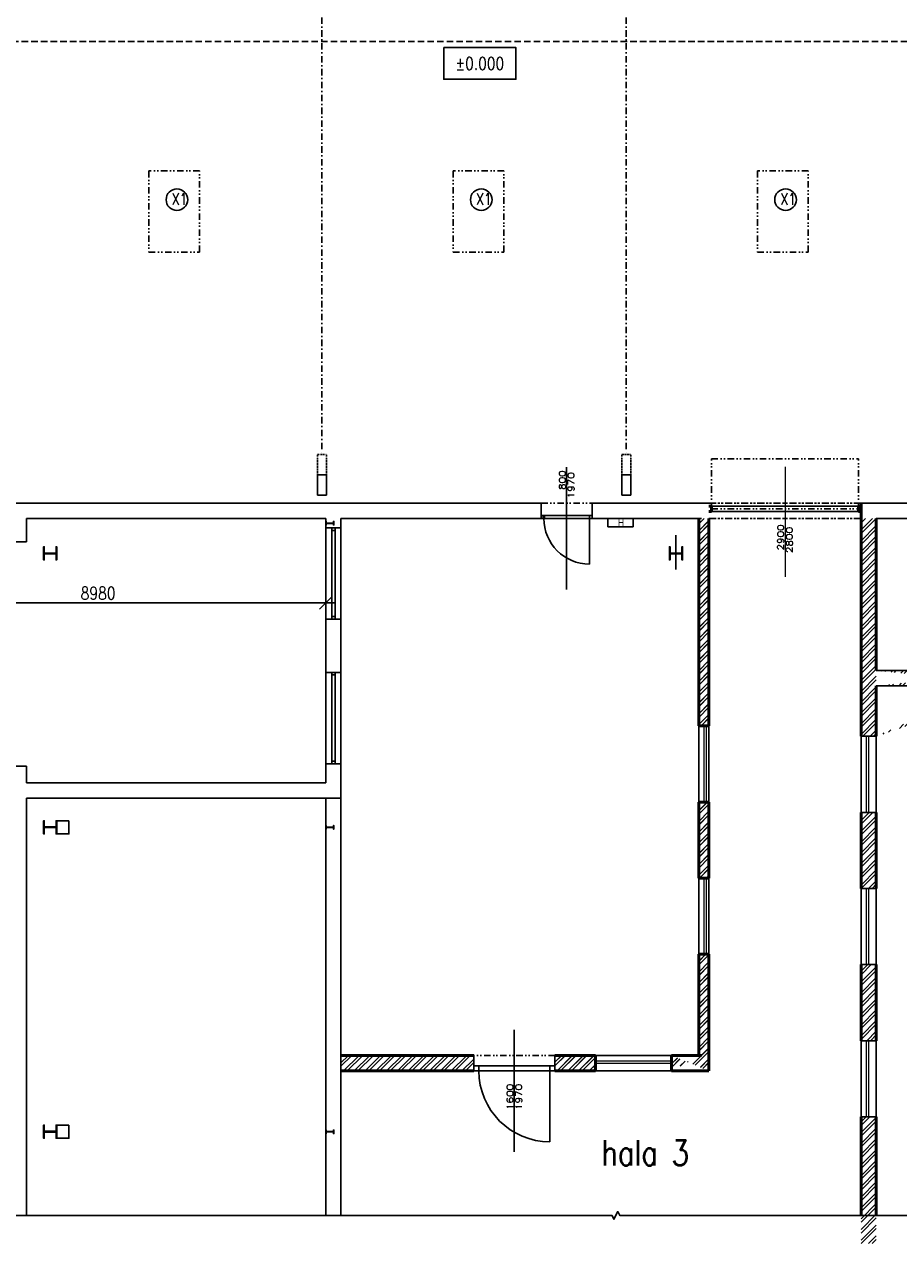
# Model space of a CAD drawing. Header units: millimetres. Extents: x -637441 to -130928, y -380379 to -53767.
# Tile 91 of 193: x -504066 to -486828, y -179882 to -155848. Entities that reach past the tile are written whole.
import ezdxf
from ezdxf.enums import TextEntityAlignment as Align

# ---------------------------------------------------------------- set-up
doc = ezdxf.new("R2010")
doc.units = ezdxf.units.MM
doc.header["$LTSCALE"] = 10
for name, pattern in [('ACAD_ISO03W100', [30, 12, -18]), ('ACAD_ISO10W100', [18.5, 12, -3, 0.5, -3]), ('DASHDOT', [25.4, 12.7, -6.35, 0, -6.35]), ('DASHED', [19.05, 12.7, -6.35]), ('DIVIDE', [31.75, 12.7, -6.35, 0, -6.35, 0, -6.35])]:
    doc.linetypes.add(name, pattern=pattern)
for name, color, linetype in [('CK_LEVEL_1', 7, 'Continuous'), ('CKDVERE_POPIS', 7, 'Continuous'), ('I', 3, 'Continuous'), ('Kóty', 7, 'Continuous'), ('NOVA_PRISTAVBA', 121, 'Continuous'), ('POPIS', 7, 'Continuous'), ('SLABE', 7, 'Continuous'), ('SLABĚ', 7, 'Continuous'), ('Výplně otvorů', 7, 'Continuous'), ('ZDIVO', 6, 'Continuous')]:
    doc.layers.add(name, color=color, linetype=linetype)
for name, color, linetype, lineweight in [('CKDVERE_', 7, 'Continuous', 25), ('CKDVERE_OSY', 1, 'Continuous', 18), ('CKDVERE_PRAH', 7, 'Continuous', 25), ('CKDVERE_ZARUBNE_LISOVANE', 7, 'Continuous', 25), ('CKDVERE_ZARUBNE_RAM', 5, 'Continuous', 50), ('CKKOTY', 7, 'Continuous', 25), ('CKOKNA', 1, 'Continuous', 18), ('CKSTENY_NADROVINOU', 7, 'DIVIDE', 25), ('CKSTENY_PODROVINOU', 7, 'Continuous', 25), ('CKSTENY_REZ', 6, 'Continuous', 50), ('CKSTENY_SRAF', 1, 'Continuous', 18), ('CKSYMBOLY', 7, 'Continuous', 25), ('CKTEXTY_MALE', 7, 'Continuous', 25), ('stěny', 6, 'Continuous', 50)]:
    doc.layers.add(name, color=color, linetype=linetype, lineweight=lineweight)
doc.styles.add('NARROW', font='txt')
doc.styles.get("Standard").update_dxf_attribs({"font": 'simplex.shx', "width": 0.8})
doc.dimstyles.new('menší', dxfattribs={"dimscale": 100, "dimtxt": 2.5, "dimasz": 2.5, "dimexe": 1.768, "dimexo": 5, "dimtad": 1, "dimrnd": 1, "dimtxsty": 'Standard', "dimblk1": 'OBLIQUE', "dimblk2": 'OBLIQUE', "dimsah": 1, "dimcen": 2.5, "dimdle": 1.8, "dimadec": 0, "dimazin": 0, "dimtfac": 1, "dimtix": 1, "dimtmove": 2, "dimatfit": 3, "dimfxl": 1, "dimarcsym": 0})
pattern_1 = [(45, (-258833.48, -23418.15), (-106.06602, 106.06602), []), (45, (-258762.77, -23418.15), (-106.06602, 106.06602), [])]
pattern_2 = [(45, (-258833.48, -23416.15), (-106.06602, 106.06602), []), (45, (-258762.77, -23416.15), (-106.06602, 106.06602), [])]

# ---------------------------------------------------------------- blocks, each defined once
blk = doc.blocks.new('ckheight')
at = {"color": 0, "linetype": 'ByBlock'}
blk.add_lwpolyline([(-28.45, 12.5), (-28.45, -12.5), (28.45, -12.5), (28.45, 12.5)], close=True, dxfattribs=at)
at = {"width": 0.8}
blk.add_attdef('VÝŠKA', text='', height=10, dxfattribs=at).set_placement((0, 0), align=Align.MIDDLE)
blk = doc.blocks.new('_OBLIQUE')
at = {"color": 0, "linetype": 'ByBlock'}
blk.add_line((-0.5, -0.5), (0.5, 0.5), dxfattribs=at)
blk = doc.blocks.new('*D1041')
at = {"layer": 'CKKOTY', "color": 0, "lineweight": -2}
for p, q in [((-497943, -167249), (-507283, -167249)), ((-507103, -167060), (-507103, -167073)), ((-498123, -167060), (-498123, -167073))]:
    blk.add_line(p, q, dxfattribs=at)
at = {"layer": 'DEFPOINTS', "color": 0}
for p in [(-507103, -167249), (-507103, -167560), (-498123, -167560)]:
    blk.add_point(p, dxfattribs=at)
at = {"layer": 'CKKOTY', "color": 0, "lineweight": -2, "xscale": 250, "yscale": 250, "zscale": 250, "rotation": 180}
blk.add_blockref('_OBLIQUE', (-507103, -167249), dxfattribs=at)
at = {"layer": 'CKKOTY', "color": 0, "lineweight": -2, "xscale": 250, "yscale": 250, "zscale": 250}
blk.add_blockref('_OBLIQUE', (-498123, -167249), dxfattribs=at)
at = {"layer": 'CKKOTY', "color": 0, "insert": (-502613, -167062), "char_height": 250, "attachment_point": 5}
blk.add_mtext('8980', dxfattribs=at)

msp = doc.modelspace()

# ---------------------------------------------------------------- hatches: boundary and pattern name
at = {"layer": 'CKSTENY_SRAF'}
h = msp.add_hatch(dxfattribs=at)
h.set_pattern_fill('ZDIVO-OBECNE', color=256, scale=50, style=0)
h.set_pattern_definition(pattern_2)
h.paths.add_polyline_path([(-490768.221, -165585.266), (-490568.221, -165585.266), (-490568.221, -169675.381), (-490768.221, -169675.381)])
h.paths.add_polyline_path([(-490768.221, -171175.381), (-490568.221, -171175.381), (-490568.221, -172675.381), (-490768.221, -172675.381)])
edge = h.paths.add_edge_path()
edge.add_line((-490768.221, -174175.381), (-490568.221, -174175.381))
edge.add_line((-490568.221, -174175.381), (-490568.221, -176473.381))
edge.add_line((-490768.221, -174175.381), (-490768.221, -176173.381))
edge.add_line((-491305.077, -176175.381), (-491305.077, -176475.381))
edge.add_line((-490768.221, -176175.381), (-491305.077, -176175.381))
edge.add_line((-490568.221, -176475.381), (-491305.077, -176475.381))
h = msp.add_hatch(dxfattribs=at)
h.set_pattern_fill('ZDIVO-OBECNE', color=256, scale=50, style=0)
h.set_pattern_definition(pattern_1)
h.paths.add_polyline_path([(-490768.221, -165587.266), (-490568.221, -165587.266), (-490568.221, -169677.381), (-490768.221, -169677.381)])
h.paths.add_polyline_path([(-490768.221, -171177.381), (-490568.221, -171177.381), (-490568.221, -172677.381), (-490768.221, -172677.381)])
edge = h.paths.add_edge_path()
edge.add_line((-490768.221, -174177.381), (-490568.221, -174177.381))
edge.add_line((-490568.221, -174177.381), (-490568.221, -176475.381))
edge.add_line((-490768.221, -174177.381), (-490768.221, -176175.381))
edge.add_line((-491305.077, -176177.381), (-491305.077, -176477.381))
edge.add_line((-490768.221, -176177.381), (-491305.077, -176177.381))
edge.add_line((-490568.221, -176477.381), (-491305.077, -176477.381))
h = msp.add_hatch(dxfattribs=at)
h.set_pattern_fill('ZDIVO-OBECNE', color=256, scale=50, style=0)
h.set_pattern_definition(pattern_1)
h.paths.add_polyline_path([(-487568.221, -171382.136), (-487268.221, -171382.136), (-487268.221, -172882.136), (-487568.221, -172882.136)])
h.paths.add_polyline_path([(-487568.221, -174382.136), (-487268.221, -174382.136), (-487268.221, -175882.136), (-487568.221, -175882.136)])
h.paths.add_polyline_path([(-487568.221, -177382.136), (-487268.221, -177382.136), (-487268.221, -179882.136), (-487568.221, -179882.136)])
edge = h.paths.add_edge_path()
edge.add_line((-487268.221, -165587.266), (-487568.221, -165587.266))
edge.add_line((-487568.221, -165587.266), (-487568.221, -169882.136))
edge.add_line((-487268.221, -165587.266), (-487268.221, -168585.729))
edge.add_line((-487268.221, -168886.109), (-487268.221, -169882.136))
edge.add_line((-484343.32, -168585.932), (-487268.221, -168585.729))
edge.add_line((-484343.341, -168885.429), (-487268.221, -168886.109))
edge.add_line((-487568.221, -169882.136), (-487268.221, -169882.136))
edge.add_line((-484343.341, -168885.932), (-484343.32, -168585.932))
h = msp.add_hatch(dxfattribs=at)
h.set_pattern_fill('ZDIVO-OBECNE', color=256, scale=50, style=0)
h.set_pattern_definition([(45, (-263098.08, -77143.3), (-106.06602, 106.06602), []), (45, (-263027.37, -77143.3), (-106.06602, 106.06602), [])])
h.paths.add_polyline_path([(-495205.077, -176477.381), (-497823.421, -176477.381), (-497823.421, -176177.381), (-495205.077, -176177.381)])
h = msp.add_hatch(dxfattribs=at)
h.set_pattern_fill('ZDIVO-OBECNE', color=256, scale=50, style=0)
h.set_pattern_definition(pattern_2)
h.paths.add_polyline_path([(-492805.077, -176175.381), (-492805.077, -176475.381), (-493605.077, -176475.381), (-493605.077, -176175.381)])
h = msp.add_hatch(dxfattribs=at)
h.set_pattern_fill('ZDIVO-OBECNE', color=256, scale=50, style=0)
h.set_pattern_definition(pattern_1)
h.paths.add_polyline_path([(-492805.077, -176177.381), (-492805.077, -176477.381), (-493605.077, -176477.381), (-493605.077, -176177.381)])

# ---------------------------------------------------------------- linework, layer by layer
at = {"layer": 'CK_LEVEL_1', "color": 7, "linetype": 'Continuous'}
for p, q in [((-492923.358, -165587.266), (-492923.358, -166487.266)), ((-493605.077, -176375.381), (-495205.077, -176375.381)), ((-493705.077, -176375.381), (-493705.077, -177875.381)), ((-493705.077, -176475.381), (-495205.077, -176475.381))]:
    msp.add_line(p, q, dxfattribs=at)
at = {"layer": 'CK_LEVEL_1', "color": 6, "linetype": 'Continuous'}
for p, q in [((-484343.32, -168585.932), (-487268.221, -168585.729)), ((-484343.341, -168885.429), (-487268.221, -168886.109)), ((-495205.077, -176475.381), (-495205.077, -176175.381)), ((-493605.077, -176475.381), (-493605.077, -176175.381))]:
    msp.add_line(p, q, dxfattribs=at)
at = {"layer": 'CK_LEVEL_1', "color": 7, "linetype": 'Continuous'}
for centre, radius in [((-492923.358, -165587.266), 900), ((-493705.077, -176475.381), 1400)]:
    msp.add_arc(centre, radius, 180, 270, dxfattribs=at)
at = {"layer": 'CKDVERE_', "linetype": 'DIVIDE'}
for p, q in [((-490518.221, -165397.266), (-490518.221, -164412.266)), ((-490518.221, -164412.266), (-487618.221, -164412.266)), ((-487618.221, -165397.266), (-487618.221, -164412.266)), ((-490518.221, -165397.266), (-487618.221, -165397.266))]:
    msp.add_line(p, q, dxfattribs=at)
at = {"layer": 'CKDVERE_OSY'}
msp.add_line((-489068.221, -164572.266), (-489068.221, -166738.573), dxfattribs=at)
at = {"layer": 'CKDVERE_PRAH'}
for p, q in [((-490518.221, -165347.266), (-487618.221, -165347.266)), ((-490518.221, -165447.266), (-487618.221, -165447.266))]:
    msp.add_line(p, q, dxfattribs=at)
at = {"layer": 'CKDVERE_ZARUBNE_LISOVANE', "linetype": 'DASHDOT'}
for p, q in [((-498198.358, -148087.266), (-498198.358, -164327.266)), ((-492198.358, -148087.266), (-492198.358, -164327.266))]:
    msp.add_line(p, q, dxfattribs=at)
at = {"layer": 'CKDVERE_ZARUBNE_LISOVANE', "linetype": 'DASHED'}
msp.add_line((-462273.358, -156187.266), (-522123.358, -156187.266), dxfattribs=at)
at = {"layer": 'CKDVERE_ZARUBNE_LISOVANE', "linetype": 'DIVIDE'}
for points in [[(-501610.858, -160337.266), (-500610.858, -160337.266), (-500610.858, -158737.266), (-501610.858, -158737.266)], [(-501610.858, -160337.266), (-500610.858, -160337.266), (-500610.858, -158737.266), (-501610.858, -158737.266)], [(-495610.858, -160337.266), (-494610.858, -160337.266), (-494610.858, -158737.266), (-495610.858, -158737.266)], [(-489610.858, -160337.266), (-488610.858, -160337.266), (-488610.858, -158737.266), (-489610.858, -158737.266)]]:
    msp.add_lwpolyline(points, close=True, dxfattribs=at)
at = {"layer": 'CKDVERE_ZARUBNE_RAM'}
for p, q in [((-490518.221, -165347.266), (-490568.221, -165347.266)), ((-490518.221, -165447.266), (-490518.221, -165347.266)), ((-487618.221, -165447.266), (-487618.221, -165347.266)), ((-487618.221, -165347.266), (-487568.221, -165347.266)), ((-490568.221, -165447.266), (-490518.221, -165447.266)), ((-487568.221, -165447.266), (-487618.221, -165447.266))]:
    msp.add_line(p, q, dxfattribs=at)
at = {"layer": 'CKKOTY', "color": 6}
for p, q in [((-487568.221, -169882.136), (-487268.221, -169882.136)), ((-487568.221, -171382.136), (-487268.221, -171382.136)), ((-487568.221, -172882.136), (-487268.221, -172882.136)), ((-487568.221, -174382.136), (-487268.221, -174382.136)), ((-487568.221, -175882.136), (-487268.221, -175882.136)), ((-487568.221, -177382.136), (-487268.221, -177382.136))]:
    msp.add_line(p, q, dxfattribs=at)
at = {"layer": 'CKKOTY', "linetype": 'DIVIDE'}
msp.add_line((-493605.077, -176175.381), (-495205.077, -176175.381), dxfattribs=at)
at = {"layer": 'CKOKNA'}
for p, q in [((-490663.221, -171177.381), (-490663.221, -169677.381)), ((-490618.221, -171177.381), (-490618.221, -169677.381)), ((-487463.221, -171382.136), (-487463.221, -169882.136)), ((-487418.221, -171382.136), (-487418.221, -169882.136)), ((-490663.221, -174177.381), (-490663.221, -172677.381)), ((-490618.221, -174177.381), (-490618.221, -172677.381)), ((-487463.221, -174382.136), (-487463.221, -172882.136)), ((-487418.221, -174382.136), (-487418.221, -172882.136)), ((-487463.221, -177382.136), (-487463.221, -175882.136)), ((-487418.221, -177382.136), (-487418.221, -175882.136)), ((-492805.077, -176280.381), (-491305.077, -176280.381)), ((-492805.077, -176325.381), (-491305.077, -176325.381))]:
    msp.add_line(p, q, dxfattribs=at)
at = {"layer": 'CKSTENY_NADROVINOU'}
for p, q in [((-487568.221, -165287.266), (-490568.221, -165287.266)), ((-487568.221, -165587.266), (-490568.221, -165587.266))]:
    msp.add_line(p, q, dxfattribs=at)
at = {"layer": 'CKSTENY_PODROVINOU'}
for p, q in [((-490768.221, -171177.381), (-490768.221, -169677.381)), ((-490568.221, -171177.381), (-490568.221, -169677.381)), ((-487568.221, -171382.136), (-487568.221, -169882.136)), ((-487268.221, -171382.136), (-487268.221, -169882.136)), ((-490768.221, -174177.381), (-490768.221, -172677.381)), ((-490568.221, -174177.381), (-490568.221, -172677.381)), ((-487568.221, -174382.136), (-487568.221, -172882.136)), ((-487268.221, -174382.136), (-487268.221, -172882.136)), ((-487568.221, -177382.136), (-487568.221, -175882.136)), ((-487268.221, -177382.136), (-487268.221, -175882.136)), ((-492805.077, -176175.381), (-491305.077, -176175.381)), ((-492805.077, -176475.381), (-491305.077, -176475.381))]:
    msp.add_line(p, q, dxfattribs=at)
at = {"layer": 'CKSTENY_REZ', "linetype": 'Continuous'}
for p, q in [((-487568.221, -165287.266), (-487568.221, -169882.136)), ((-487568.221, -165287.266), (-487568.221, -165587.266)), ((-487268.221, -165587.266), (-487268.221, -168585.729)), ((-487268.221, -168886.109), (-487268.221, -169882.136)), ((-487568.221, -171382.136), (-487568.221, -172882.136)), ((-487268.221, -171382.136), (-487268.221, -172882.136)), ((-487568.221, -174382.136), (-487568.221, -175882.136)), ((-487268.221, -174382.136), (-487268.221, -175882.136)), ((-495205.077, -176175.381), (-497823.421, -176175.381)), ((-492805.077, -176175.381), (-493605.077, -176175.381)), ((-490718.221, -176175.381), (-491305.077, -176175.381)), ((-495205.077, -176475.381), (-497823.421, -176475.381)), ((-492805.077, -176475.381), (-493605.077, -176475.381)), ((-490568.221, -176475.381), (-491305.077, -176475.381)), ((-487568.221, -177382.136), (-487568.221, -179327.266)), ((-487268.221, -177382.136), (-487268.221, -179327.266))]:
    msp.add_line(p, q, dxfattribs=at)
at = {"layer": 'CKSTENY_REZ'}
for p, q in [((-490768.221, -165587.266), (-490768.221, -169677.381)), ((-490568.221, -165587.266), (-490568.221, -169677.381)), ((-490768.221, -169677.381), (-490568.221, -169677.381)), ((-490768.221, -171177.381), (-490768.221, -172677.381)), ((-490768.221, -171177.381), (-490568.221, -171177.381)), ((-490568.221, -171177.381), (-490568.221, -172677.381)), ((-490768.221, -172677.381), (-490568.221, -172677.381)), ((-490768.221, -174177.381), (-490768.221, -176175.381)), ((-490768.221, -174177.381), (-490568.221, -174177.381)), ((-490568.221, -174177.381), (-490568.221, -176475.381)), ((-492805.077, -176175.381), (-492805.077, -176475.381)), ((-491305.077, -176175.381), (-491305.077, -176475.381)), ((-490568.221, -176475.381), (-491305.077, -176475.381))]:
    msp.add_line(p, q, dxfattribs=at)
at = {"layer": 'CKSYMBOLY', "color": 7}
msp.add_lwpolyline([(-461440.719, -179327.266), (-492327.777, -179327.266), (-492365.277, -179252.266), (-492440.277, -179402.266), (-492477.777, -179327.266), (-522877.777, -179327.266)], dxfattribs=at)
at = {"layer": 'CKTEXTY_MALE'}
for p, q in [((-495105.077, -176475.381), (-495105.077, -176375.381)), ((-493705.077, -176475.381), (-493605.077, -176475.381))]:
    msp.add_line(p, q, dxfattribs=at)
for centre in [(-501057.886, -159303.671), (-495057.886, -159303.671), (-489057.886, -159303.671)]:
    msp.add_circle(centre, 212.778, dxfattribs=at)
at = {"layer": 'I'}
for points in [[(-498123.296, -165646.899), (-498114.725, -165646.899), (-498111.868, -165678.326), (-497974.732, -165678.326), (-497971.875, -165646.899), (-497963.304, -165646.899), (-497963.304, -165715.467), (-497971.875, -165715.467), (-497974.732, -165684.04), (-498111.868, -165684.04), (-498114.725, -165715.467), (-498123.296, -165715.467), (-498123.296, -165646.899)], [(-503688.358, -166145.657), (-503688.358, -166405.657), (-503674.358, -166405.657), (-503674.358, -166282.657), (-503558.358, -166282.657)], [(-503688.358, -166405.657), (-503688.358, -166145.657), (-503674.358, -166145.657), (-503674.358, -166268.657), (-503558.358, -166268.657)], [(-503428.358, -166145.657), (-503428.358, -166405.657), (-503442.358, -166405.657), (-503442.358, -166282.657), (-503558.358, -166282.657)], [(-503428.358, -166405.657), (-503428.358, -166145.657), (-503442.358, -166145.657), (-503442.358, -166268.657), (-503558.358, -166268.657)], [(-491348.358, -166405.657), (-491348.358, -166145.657), (-491334.358, -166145.657), (-491334.358, -166268.657), (-491218.358, -166268.657)], [(-491348.358, -166145.657), (-491348.358, -166405.657), (-491334.358, -166405.657), (-491334.358, -166282.657), (-491218.358, -166282.657)], [(-491088.358, -166405.657), (-491088.358, -166145.657), (-491102.358, -166145.657), (-491102.358, -166268.657), (-491218.358, -166268.657)], [(-491088.358, -166145.657), (-491088.358, -166405.657), (-491102.358, -166405.657), (-491102.358, -166282.657), (-491218.358, -166282.657)], [(-503688.358, -171805.488), (-503688.358, -171545.488), (-503674.358, -171545.488), (-503674.358, -171668.488), (-503558.358, -171668.488)], [(-503688.358, -171545.488), (-503688.358, -171805.488), (-503674.358, -171805.488), (-503674.358, -171682.488), (-503558.358, -171682.488)], [(-503428.358, -171805.488), (-503428.358, -171545.488), (-503442.358, -171545.488), (-503442.358, -171668.488), (-503558.358, -171668.488)], [(-503428.358, -171545.488), (-503428.358, -171805.488), (-503442.358, -171805.488), (-503442.358, -171682.488), (-503558.358, -171682.488)], [(-498123.332, -171642.982), (-498114.761, -171642.982), (-498111.904, -171674.409), (-497974.768, -171674.409), (-497971.911, -171642.982), (-497963.34, -171642.982), (-497963.34, -171711.55), (-497971.911, -171711.55), (-497974.768, -171680.123), (-498111.904, -171680.123), (-498114.761, -171711.55), (-498123.332, -171711.55), (-498123.332, -171642.982)], [(-503688.358, -177805.488), (-503688.358, -177545.488), (-503674.358, -177545.488), (-503674.358, -177668.488), (-503558.358, -177668.488)], [(-503688.358, -177545.488), (-503688.358, -177805.488), (-503674.358, -177805.488), (-503674.358, -177682.488), (-503558.358, -177682.488)], [(-503428.358, -177805.488), (-503428.358, -177545.488), (-503442.358, -177545.488), (-503442.358, -177668.488), (-503558.358, -177668.488)], [(-503428.358, -177545.488), (-503428.358, -177805.488), (-503442.358, -177805.488), (-503442.358, -177682.488), (-503558.358, -177682.488)], [(-498123.358, -177642.982), (-498114.787, -177642.982), (-498111.93, -177674.409), (-497974.794, -177674.409), (-497971.937, -177642.982), (-497963.366, -177642.982), (-497963.366, -177711.55), (-497971.937, -177711.55), (-497974.794, -177680.123), (-498111.93, -177680.123), (-498114.787, -177711.55), (-498123.358, -177711.55), (-498123.358, -177642.982)]]:
    msp.add_lwpolyline(points, dxfattribs=at)
at = {"layer": 'Kóty', "ltscale": 50}
for p, q in [((-493373.693, -166985.779), (-493373.752, -164577.86)), ((-494405.41, -178075.894), (-494405.469, -175667.975))]:
    msp.add_line(p, q, dxfattribs=at)
at = {"layer": 'NOVA_PRISTAVBA', "linetype": 'Continuous', "ltscale": 10}
for p, q in [((-498001.496, -165822.1), (-497936.301, -165822.1)), ((-498001.496, -167522.1), (-497936.301, -167522.1)), ((-498001.496, -168672.1), (-497936.301, -168672.1)), ((-498001.496, -170372.1), (-497936.301, -170372.1))]:
    msp.add_line(p, q, dxfattribs=at)
at = {"layer": 'POPIS'}
for p, q in [((-492562.075, -165587.266), (-492562.075, -165755.273)), ((-492562.075, -165587.266), (-492064.641, -165587.266)), ((-492064.641, -165755.273), (-492064.641, -165587.266)), ((-492562.075, -165755.273), (-492064.641, -165755.273))]:
    msp.add_line(p, q, dxfattribs=at)
at = {"layer": 'SLABE', "ltscale": 50}
for p, q in [((-498123.358, -167572.1), (-498123.358, -165772.1)), ((-497823.358, -167572.1), (-497823.358, -165772.1)), ((-498123.358, -170422.1), (-498123.358, -168622.1)), ((-497823.358, -170422.1), (-497823.358, -168622.1))]:
    msp.add_line(p, q, dxfattribs=at)
at = {"layer": 'SLABĚ', "linetype": 'ACAD_ISO03W100', "ltscale": 0.05}
for p, q in [((-498288.358, -164327.266), (-498108.358, -164327.266)), ((-498288.358, -164727.266), (-498288.358, -164327.266)), ((-498108.358, -164727.266), (-498108.358, -164327.266)), ((-492288.358, -164327.266), (-492108.358, -164327.266)), ((-492288.358, -164727.266), (-492288.358, -164327.266)), ((-492108.358, -164727.266), (-492108.358, -164327.266))]:
    msp.add_line(p, q, dxfattribs=at)
at = {"layer": 'SLABĚ'}
for p, q in [((-498288.358, -165127.266), (-498288.358, -164727.266)), ((-498288.358, -164727.266), (-498108.358, -164727.266)), ((-498108.358, -165127.266), (-498108.358, -164727.266)), ((-492288.358, -165127.266), (-492288.358, -164727.266)), ((-492288.358, -164727.266), (-492108.358, -164727.266)), ((-492108.358, -165127.266), (-492108.358, -164727.266)), ((-498288.358, -165127.266), (-498108.358, -165127.266)), ((-492288.358, -165127.266), (-492108.358, -165127.266)), ((-498123.358, -171102.266), (-497823.378, -171102.275))]:
    msp.add_line(p, q, dxfattribs=at)
at = {"layer": 'SLABĚ', "linetype": 'DIVIDE'}
for p, q in [((-493873.382, -165287.266), (-492873.337, -165287.266)), ((-490568.221, -165287.266), (-487568.221, -165287.266)), ((-490568.221, -165587.266), (-487568.221, -165587.266))]:
    msp.add_line(p, q, dxfattribs=at)
at = {"layer": 'SLABĚ', "linetype": 'ACAD_ISO10W100', "ltscale": 25}
msp.add_line((-491218.358, -166593.211), (-491218.358, -165915.221), dxfattribs=at)
at = {"layer": 'SLABĚ'}
for points in [[(-503188.358, -171545.488), (-503428.358, -171545.488), (-503428.358, -171805.488), (-503188.358, -171805.488)], [(-503188.358, -177545.488), (-503428.358, -177545.488), (-503428.358, -177805.488), (-503188.358, -177805.488)]]:
    msp.add_lwpolyline(points, close=True, dxfattribs=at)
at = {"layer": 'stěny', "color": 7}
msp.add_line((-493823.358, -165587.266), (-493823.358, -165528.465), dxfattribs=at)
at = {"layer": 'Výplně otvorů', "linetype": 'Continuous', "lineweight": -3}
for p, q in [((-493874.458, -165587.266), (-492873.358, -165587.266)), ((-493874.247, -165528.465), (-492873.354, -165528.465))]:
    msp.add_line(p, q, dxfattribs=at)
at = {"layer": 'Výplně otvorů', "color": 7}
msp.add_line((-492923.358, -165587.266), (-492923.358, -166487.266), dxfattribs=at)
at = {"layer": 'Výplně otvorů'}
for p, q in [((-498001.496, -167572.1), (-498001.496, -165772.1)), ((-497936.301, -167572.1), (-497936.301, -165772.1)), ((-498001.496, -170422.1), (-498001.496, -168622.1)), ((-497936.301, -170422.1), (-497936.301, -168622.1))]:
    msp.add_line(p, q, dxfattribs=at)
at = {"layer": 'Výplně otvorů', "color": 7}
msp.add_arc((-492923.358, -165587.266), 900, 180, 270, dxfattribs=at)
at = {"layer": 'ZDIVO'}
for p, q in [((-505223.409, -165289.104), (-493873.382, -165287.274)), ((-493873.382, -165287.266), (-493874.458, -165587.266)), ((-492873.337, -165287.266), (-492873.358, -165587.27)), ((-492873.337, -165287.266), (-490568.221, -165287.266)), ((-487568.221, -165287.266), (-476789.593, -165287.266)), ((-504023.358, -165587.266), (-498123.358, -165587.266)), ((-504023.358, -165587.266), (-504023.358, -166047.266)), ((-498123.358, -165587.266), (-498123.358, -165772.1)), ((-497823.358, -165587.266), (-493874.458, -165587.266)), ((-497823.358, -165587.266), (-497823.358, -165772.1)), ((-492873.358, -165587.266), (-490718.221, -165587.266)), ((-487268.221, -165587.266), (-480523.358, -165587.266)), ((-498123.358, -165772.1), (-497823.358, -165772.1)), ((-498123.358, -165772.1), (-497823.358, -165772.1)), ((-504323.358, -166047.266), (-504023.358, -166047.266)), ((-498123.358, -167572.1), (-497823.358, -167572.1)), ((-498123.358, -167572.1), (-498123.358, -168622.1)), ((-497823.358, -167572.1), (-497823.358, -168622.1)), ((-498123.358, -168622.1), (-497823.358, -168622.1)), ((-504323.358, -170472.266), (-504023.358, -170472.266)), ((-504023.358, -170472.266), (-504023.358, -170802.266)), ((-498123.358, -170422.1), (-497823.358, -170422.1)), ((-498123.358, -170422.1), (-498123.358, -170802.266)), ((-497823.421, -172577.266), (-497823.358, -170422.1)), ((-504023.358, -170802.266), (-498123.358, -170802.266)), ((-504023.358, -171102.266), (-498123.358, -171102.266)), ((-504023.358, -171102.266), (-504023.358, -172577.266)), ((-498123.358, -171102.266), (-498123.358, -174577.266)), ((-504023.358, -172577.266), (-504023.358, -179327.266)), ((-497823.421, -179327.266), (-497823.421, -172577.266)), ((-498123.358, -174577.266), (-498123.358, -179327.266))]:
    msp.add_line(p, q, dxfattribs=at)
at = {"layer": 'ZDIVO', "color": 7}
msp.add_line((-492923.358, -165528.465), (-492923.358, -165587.266), dxfattribs=at)

# ---------------------------------------------------------------- block references
at = {"layer": 'CKKOTY', "color": 7, "xscale": 25, "yscale": 25, "zscale": 25}
msp.add_blockref('ckheight', (-495085.194, -156618.753), dxfattribs=at).add_auto_attribs({'VÝŠKA': '%%p0.000'})

# ---------------------------------------------------------------- texts
at = {"layer": 'CKDVERE_POPIS', "width": 1.2}
for s, p in [('  800', (-493398.752, -164935.347)), (' 2900', (-489093.221, -166013.19)), ('1600', (-494430.469, -176989.718))]:
    msp.add_text(s, height=125, rotation=90, dxfattribs=at).set_placement(p, align=Align.CENTER)
for s, p in [('1970', (-493348.752, -164935.347)), ('2800', (-489043.221, -166013.19)), ('1970', (-494380.469, -176989.718))]:
    msp.add_text(s, height=125, rotation=90, dxfattribs=at).set_placement(p, align=Align.TOP_CENTER)
at = {"layer": 'CKTEXTY_MALE', "width": 0.8}
for p in [(-501158.731, -159403.324), (-495158.731, -159403.324), (-489158.731, -159403.324)]:
    msp.add_text('X1', height=225, dxfattribs=at).set_placement(p)
at = {"layer": 'CKTEXTY_MALE', "color": 6, "width": 0.8}
msp.add_text('hala 3', height=500, dxfattribs=at).set_placement((-492692.242, -178342.811))
at = {"layer": 'POPIS', "style": 'NARROW'}
msp.add_text('H', height=150, dxfattribs=at).set_placement((-492363.603, -165747.321))

# ---------------------------------------------------------------- dimensions: what is measured, and where the dimension line sits
at = {"layer": 'CKKOTY'}
dim = msp.add_linear_dim(base=(-507103.391, -167249.488), p1=(-498123.358, -167559.812), p2=(-507103.391, -167559.812), dimstyle='menší', dxfattribs=at)
dim.commit()
dim.dimension.update_dxf_attribs({"geometry": '*D1041', "text_midpoint": (-502613.375, -167061.988)})

doc.saveas('drawing.dxf')
